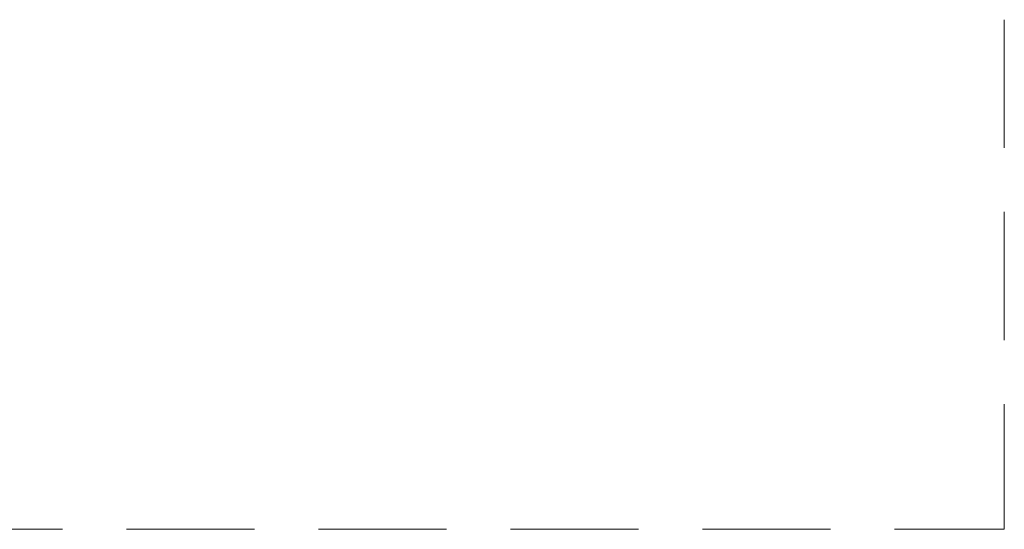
# Model space of a CAD drawing. Header units: millimetres. Extents: x -1096 to 3960, y -1899 to 666.
# Tile 54 of 75: x 3471 to 3960, y -1899 to -1647. Entities that reach past the tile are written whole.
import ezdxf

# ---------------------------------------------------------------- set-up
doc = ezdxf.new("R2010")
doc.units = ezdxf.units.MM
doc.layers.add('C00-00-00', color=7, linetype='Continuous')

msp = doc.modelspace()

# ---------------------------------------------------------------- linework, layer by layer
at = {"layer": 'C00-00-00', "lineweight": 0}
for points in [[(3959.683, -1710.156), (3959.683, -1646.656)], [(3959.683, -1805.412), (3959.683, -1741.912)], [(3959.683, -1899.187), (3959.683, -1837.168)], [(3429, -1899.187), (3492.504, -1899.187)], [(3524.259, -1899.187), (3587.759, -1899.187)], [(3619.515, -1899.187), (3683.015, -1899.187)], [(3714.771, -1899.187), (3778.271, -1899.187)], [(3810.026, -1899.187), (3873.53, -1899.187)], [(3905.278, -1899.187), (3959.683, -1899.187)]]:
    msp.add_lwpolyline(points, dxfattribs=at)

doc.saveas('drawing.dxf')
